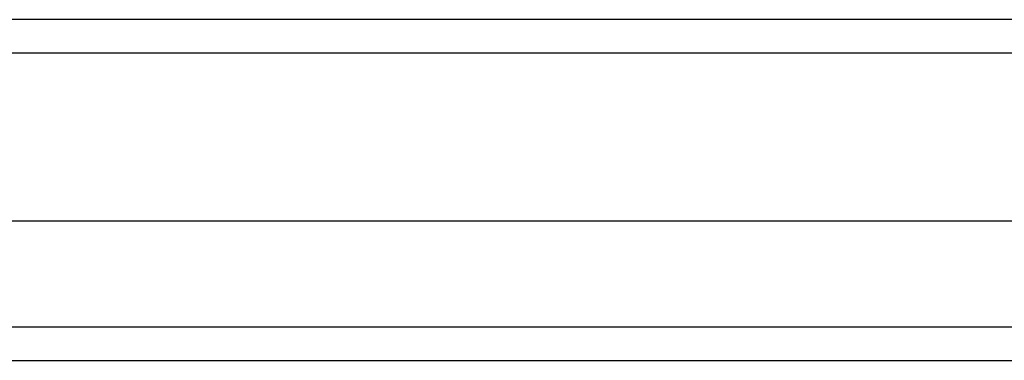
# Model space of a CAD drawing. Header units: inches. Extents: x 0 to 149, y -11 to 97.
# Tile 29 of 65: x 66.677 to 69.1, y 59.822 to 60.661. Entities that reach past the tile are written whole.
import ezdxf

# ---------------------------------------------------------------- set-up
doc = ezdxf.new("R2010")
doc.units = ezdxf.units.IN
doc.header["$LTSCALE"] = 8.944272
doc.header["$MEASUREMENT"] = 0
doc.layers.add('Visible Edges(ANSI)', color=7, linetype='Continuous', lineweight=25)
doc.layers.add('Visible Tangent Edges(ANSI)', color=7, linetype='Continuous', lineweight=25)

msp = doc.modelspace()

# ---------------------------------------------------------------- linework, layer by layer
at = {"layer": 'Visible Edges(ANSI)'}
for p, q in [((83.55291, 60.66083), (64.33644, 60.66083)), ((65.01801, 60.1649), (82.87134, 60.1649)), ((65.12434, 59.82157), (82.765, 59.82157))]:
    msp.add_line(p, q, dxfattribs=at)
at = {"layer": 'Visible Tangent Edges(ANSI)'}
for p, q in [((64.33644, 60.57944), (83.55291, 60.57944)), ((82.87643, 59.90296), (65.01291, 59.90296))]:
    msp.add_line(p, q, dxfattribs=at)

doc.saveas('drawing.dxf')
